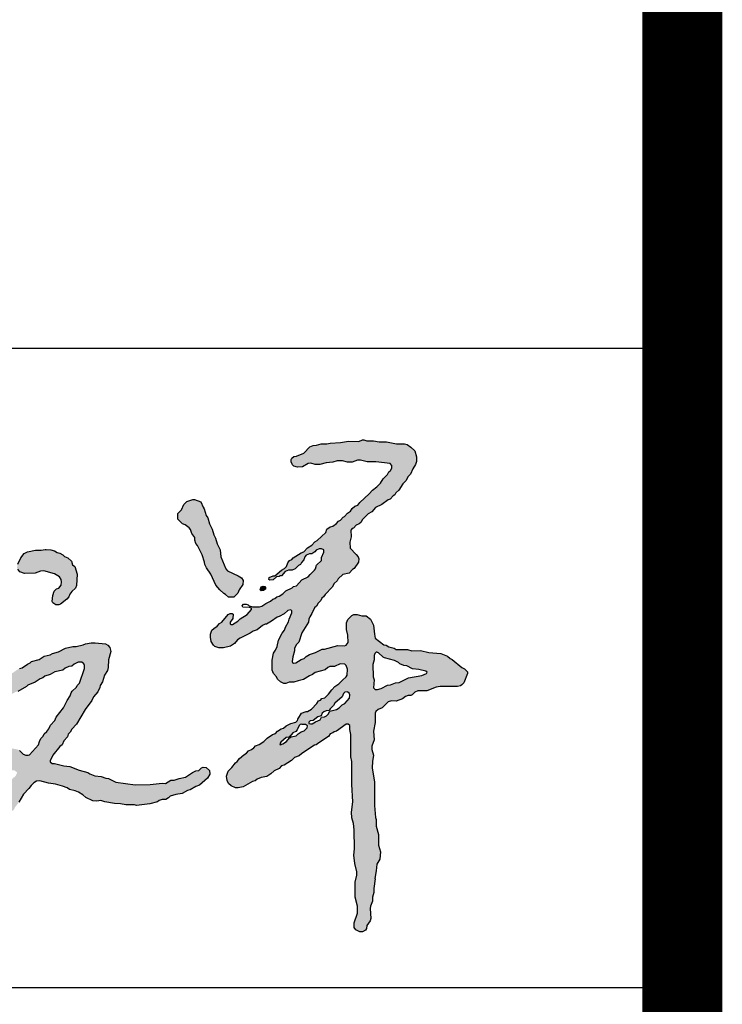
# Model space of a CAD drawing. Extents: x 427948 to 764348, y 274849 to 601549.
# Tile 102 of 212: x 678419 to 679298, y 406628 to 407860. Entities that reach past the tile are written whole.
import ezdxf

# ---------------------------------------------------------------- set-up
doc = ezdxf.new("R2010")
doc.units = 0
doc.header["$LTSCALE"] = 1000
doc.header["$MEASUREMENT"] = 0
doc.layers.get('0').update_dxf_attribs({"linetype": 'CONTINUOUS'})
doc.layers.add('PUB_TITLE', color=4, linetype='CONTINUOUS')

# ---------------------------------------------------------------- blocks, each defined once
blk = doc.blocks.new('谭文军')
at = {"linetype": 'Continuous'}
h = blk.add_hatch(color=256, dxfattribs=at)
h.paths.add_polyline_path([(2707.3, 2346), (2707.3, 2339), (2699.3, 2322), (2699.3, 2313), (2684.3, 2298), (2680.9, 2285.4), (2664.3, 2270), (2658.3, 2262), (2639.3, 2253), (2622.3, 2235), (2613.3, 2232), (2609.3, 2228), (2589.3, 2219), (2580.3, 2210), (2569.3, 2203), (2561.3, 2200), (2555.3, 2195), (2549.3, 2193), (2542.3, 2187), (2527.3, 2180), (2512.3, 2170), (2483.3, 2170), (2483.3, 2161), (2470.3, 2146), (2448.3, 2132), (2441.3, 2125), (2421.2, 2113.1), (2415.2, 2119.1), (2425.3, 2133), (2426.3, 2147), (2423.3, 2149), (2417.3, 2149), (2411.3, 2146), (2391.3, 2122), (2384.3, 2118), (2377.3, 2110), (2366.3, 2103), (2360.3, 2097), (2356.3, 2085), (2356.3, 2076), (2358.3, 2062), (2365.3, 2051), (2370.3, 2047), (2382.3, 2043), (2396.3, 2043), (2418.3, 2048), (2430.3, 2056), (2443.8, 2070.8), (2479.3, 2088), (2488.3, 2094), (2500.3, 2098), (2517.3, 2112), (2525.3, 2116), (2529.3, 2116), (2545.3, 2125), (2562.3, 2138), (2569.3, 2140), (2584.3, 2148), (2595.3, 2158), (2608.3, 2160.6), (2608.3, 2151), (2599.3, 2131), (2597.3, 2123), (2588.3, 2107), (2585.3, 2097), (2578.3, 2088), (2566.3, 2066), (2562.3, 2047), (2557.3, 2035), (2551.3, 2026), (2547.3, 2004), (2547.3, 1974), (2551.3, 1963), (2560.3, 1953), (2563.3, 1946), (2573.3, 1937), (2583.3, 1932), (2589.3, 1932), (2599.3, 1936), (2614.3, 1936), (2627.3, 1941), (2644.3, 1945), (2662.3, 1956), (2672.3, 1960), (2680.3, 1966), (2711.3, 1975), (2722.8, 1985), (2740.3, 1985), (2757.3, 1993), (2774.9, 1991.8), (2780.3, 1977), (2779.2, 1955.4), (2764.3, 1943), (2753.3, 1931), (2741.3, 1923), (2731.3, 1913), (2721.3, 1899), (2710.3, 1888), (2701.3, 1886), (2696.3, 1881), (2690.3, 1879), (2685.3, 1870), (2669.3, 1853), (2656.3, 1846), (2652.3, 1846), (2638.3, 1840), (2626.3, 1822), (2624.4, 1814.1), (2605.3, 1809), (2590.3, 1801), (2582.3, 1794), (2575.3, 1792), (2563.3, 1785), (2557.3, 1778), (2548.3, 1774), (2531.3, 1763), (2521.3, 1753), (2507.3, 1744), (2495.3, 1739), (2487.8, 1730), (2474.3, 1724), (2468.3, 1717), (2459.3, 1712), (2446.3, 1700), (2439.3, 1691), (2433.3, 1687), (2422.3, 1672), (2411.3, 1661), (2406.3, 1646), (2408.3, 1632), (2412.3, 1623), (2420.3, 1616), (2434.3, 1609), (2442.3, 1609), (2457.3, 1613), (2486.3, 1629), (2494.3, 1631), (2500.3, 1636), (2513.3, 1641), (2530.3, 1645), (2543.3, 1653), (2553.3, 1662), (2569.3, 1669), (2576.3, 1677), (2584.3, 1680), (2607.3, 1694), (2616.3, 1703), (2630.3, 1708), (2639.3, 1716), (2678.3, 1741), (2683.3, 1742), (2691.3, 1749), (2721.3, 1768), (2726.3, 1777), (2735.3, 1780), (2739.3, 1783), (2746.3, 1785), (2779.5, 1808.2), (2787.3, 1802), (2787.3, 1790), (2790.3, 1774), (2790.3, 1705), (2793.3, 1691), (2793.3, 1620), (2796.3, 1566), (2792.3, 1534), (2793.3, 1517), (2798.3, 1499), (2801.3, 1479), (2802.3, 1421), (2800.3, 1401), (2803.3, 1375), (2810.5, 1344), (2804.3, 1317), (2804.3, 1271), (2811.3, 1243), (2811.3, 1222), (2801.3, 1192), (2801.3, 1177), (2806.3, 1170), (2818.3, 1164), (2826.3, 1164), (2836.3, 1169), (2839.3, 1174), (2840.3, 1183), (2850.3, 1198), (2852.3, 1205), (2850.1, 1239.7), (2857.3, 1259), (2857.3, 1271), (2861.3, 1286), (2861.3, 1298), (2865.3, 1328), (2864.3, 1329), (2869.3, 1353), (2871.3, 1373), (2880.3, 1389), (2882.3, 1411), (2876.3, 1432), (2876.3, 1465), (2869.3, 1491), (2869.3, 1511), (2867.3, 1518), (2863.3, 1555), (2863.3, 1627), (2856.3, 1671), (2857.3, 1691), (2860.3, 1710), (2853.8, 1733.6), (2862.3, 1758), (2860.3, 1785), (2865.3, 1812), (2865.3, 1843.4), (2875.3, 1852), (2887.3, 1857), (2906.3, 1876), (2916.3, 1879), (2930.3, 1878), (2950.3, 1885), (2963.2, 1895), (2976.3, 1895), (2980.3, 1897), (2988.3, 1905), (2997.3, 1910), (3025.3, 1910), (3054.3, 1921), (3067.3, 1923), (3120.3, 1923), (3129.3, 1925), (3134.3, 1928), (3140.3, 1934), (3151.3, 1963), (3151.3, 1968), (3142.3, 1978), (3134.3, 1982), (3104.3, 2007), (3097.3, 2010), (3089.3, 2017), (3069.3, 2025), (3031.3, 2028), (3006.3, 2034), (2979.3, 2033), (2965.3, 2038), (2930.3, 2038), (2924.3, 2042), (2908.3, 2046), (2899.3, 2051), (2892.3, 2052), (2866.3, 2073), (2863.3, 2085), (2860.3, 2113), (2851.3, 2131), (2838.3, 2142), (2824.3, 2142), (2810.3, 2146), (2800.3, 2146), (2793.3, 2143), (2781.3, 2130), (2777.3, 2120), (2777.3, 2099), (2781.3, 2082), (2782.3, 2059), (2774.7, 2048.8), (2750.3, 2050), (2709.3, 2039), (2702.3, 2039), (2681.3, 2028), (2662.3, 2022), (2652.3, 2016), (2646.3, 2010), (2637.3, 2007), (2616, 1993.2), (2609.1, 1997.9), (2611.3, 2015), (2616.3, 2033), (2616.3, 2042), (2622.3, 2053), (2629.3, 2060), (2639.3, 2089), (2659.3, 2122), (2660.8, 2135.4), (2670.3, 2149), (2678.3, 2166), (2684.3, 2172), (2689.3, 2181), (2697.3, 2189), (2701.3, 2196), (2706.3, 2200), (2711.3, 2208), (2733.3, 2230), (2739.3, 2242), (2748.3, 2250), (2751.3, 2256), (2765.3, 2270), (2785.3, 2274), (2795.3, 2285), (2801.3, 2288), (2814.3, 2308), (2815.3, 2318), (2813.3, 2324), (2807.3, 2332), (2788.3, 2351), (2787.3, 2370), (2791.3, 2386), (2790.1, 2411), (2798.3, 2413), (2807.3, 2422), (2816.3, 2426), (2821.3, 2431), (2826.3, 2440), (2844.3, 2457), (2855.3, 2464), (2867.3, 2477), (2886.3, 2486), (2906.3, 2501), (2912.3, 2503), (2921.3, 2513), (2926.3, 2516), (2929.3, 2522), (2939.3, 2531), (2951.3, 2550), (2961.3, 2561), (2967.3, 2572), (2975.3, 2580), (2982.3, 2597), (2990.3, 2610), (2993.3, 2619), (2993.3, 2634), (2988.3, 2652), (2976.3, 2664), (2964.3, 2672), (2956.3, 2674), (2931.3, 2674), (2901.3, 2680), (2878.3, 2680), (2860.3, 2683), (2840.3, 2683), (2830.3, 2686), (2826.3, 2686), (2815.3, 2681), (2783.3, 2682), (2758.3, 2678), (2726.3, 2676), (2716.3, 2674), (2698.3, 2674), (2684.3, 2670), (2674.3, 2669), (2663.3, 2665), (2645.3, 2645), (2622.3, 2636), (2614.3, 2635), (2608.3, 2630), (2606.3, 2626), (2606.3, 2618), (2610.3, 2609), (2614.3, 2605), (2625.3, 2602), (2641.3, 2603), (2662.5, 2615.5), (2680.3, 2610), (2694.3, 2610), (2714.3, 2615), (2735.3, 2617), (2748.3, 2621), (2764.3, 2621), (2780.3, 2617), (2794.3, 2617), (2815, 2624.3), (2841.3, 2618), (2868.3, 2618), (2917.3, 2612.4), (2917.3, 2594.2), (2908.3, 2587), (2904.3, 2579), (2890.3, 2566), (2882.3, 2552), (2871.3, 2541), (2857.3, 2531), (2847.3, 2519), (2818.3, 2492), (2812.3, 2484), (2803.3, 2481), (2794.3, 2474), (2789.3, 2466), (2780.3, 2459), (2771.3, 2449), (2767.3, 2447), (2758.3, 2438), (2752.3, 2435), (2746.3, 2427), (2735.3, 2419), (2726.3, 2417), (2716.3, 2410), (2713.3, 2400), (2686.3, 2375), (2679.3, 2371), (2670.3, 2360), (2656.3, 2352), (2645.3, 2340), (2637.3, 2337), (2612.3, 2321), (2608.3, 2316), (2601.3, 2313), (2595.3, 2306), (2590.2, 2290.7), (2576.3, 2283), (2555.3, 2266), (2550.3, 2266), (2538.3, 2260), (2537.3, 2254), (2540.3, 2252), (2550.3, 2253), (2560.3, 2262), (2569.3, 2263), (2571.3, 2265), (2576.3, 2266), (2587.3, 2279), (2597.3, 2283), (2609.3, 2283), (2618.3, 2287), (2628.3, 2297), (2635.3, 2301), (2638.3, 2307), (2645.3, 2315), (2649.5, 2327.6), (2662.3, 2334), (2670.3, 2334), (2679.3, 2340), (2686.5, 2349), (2699.3, 2349)])
h.paths.add_polyline_path([(2890.3, 2014), (2894.3, 2012), (2925.3, 2003), (2938.3, 1997), (2942.3, 1993), (2954.3, 1988), (2963.3, 1987), (2981.3, 1978), (3001.3, 1976), (3027.1, 1968.6), (3024.3, 1963), (3010.3, 1957), (2969.3, 1950), (2940.3, 1935), (2928.3, 1934), (2913.3, 1928), (2904.3, 1927), (2884.3, 1917), (2873.3, 1914), (2859.9, 1914), (2862.3, 1944), (2859.3, 1953), (2858.3, 1991), (2862.3, 2006), (2862.3, 2023.4), (2871, 2030.3), (2873.3, 2028), (2876.3, 2027)], flags=16)
h.paths.add_polyline_path([(2786.3, 1887), (2772.3, 1870), (2763.3, 1866), (2750.3, 1852.9), (2725.3, 1847), (2718.7, 1833.7), (2709.3, 1829), (2700.3, 1828), (2695.3, 1820), (2681.3, 1814), (2669.2, 1805.5), (2657.5, 1810.1), (2664.3, 1817), (2674.3, 1818), (2688.3, 1829), (2698.3, 1832), (2704.2, 1843.6), (2714.3, 1848), (2723.3, 1849), (2726.3, 1854), (2737.3, 1864), (2741.3, 1871), (2763.3, 1891), (2770.2, 1904.7), (2783.6, 1906.4), (2787.3, 1897)], flags=16)
h.paths.add_polyline_path([(2650.3, 1805), (2659.3, 1799), (2646.3, 1786), (2637.3, 1783), (2627.3, 1777), (2621.3, 1770), (2606.3, 1767), (2601.3, 1764), (2591.3, 1753), (2580.3, 1746), (2568.7, 1741.6), (2574.3, 1751), (2590.3, 1765), (2599.3, 1766), (2600.3, 1768), (2602.3, 1768), (2611.3, 1780), (2620.3, 1784), (2624.3, 1789), (2631.5, 1804.4), (2639.3, 1806), (2640.3, 1805)], flags=16)
for points in [[(2377.3, 2365), (2372.3, 2382), (2366.3, 2392), (2361.3, 2410), (2353.3, 2426), (2348.3, 2445), (2343.3, 2452), (2337.3, 2473), (2333.3, 2478), (2326.3, 2494), (2307.3, 2502), (2302.3, 2502), (2283.3, 2496), (2274.3, 2486), (2266.3, 2470), (2255.3, 2458), (2255.3, 2441), (2270.3, 2426), (2278.3, 2423), (2293.4, 2411.7), (2298.3, 2397), (2308.3, 2384), (2308.3, 2376), (2311.3, 2366), (2316.3, 2359), (2330.3, 2331), (2338.3, 2308), (2339.3, 2301), (2344.3, 2290), (2357.3, 2271), (2373.3, 2237), (2385.3, 2222), (2397.3, 2211), (2403.3, 2208), (2412.3, 2199), (2428.3, 2199), (2441.3, 2212), (2445.3, 2222), (2456.3, 2239), (2457.3, 2251), (2452.3, 2259), (2442.3, 2266), (2406.3, 2282.4), (2388.3, 2324), (2386.3, 2346)], [(1874.1, 2272), (1889.1, 2262), (1896.5, 2250.3), (1895.1, 2237), (1887.1, 2227), (1880.1, 2225), (1873.1, 2218), (1869.1, 2205), (1867.1, 2186), (1869.1, 2182), (1878.1, 2176), (1887.1, 2176), (1892.1, 2178), (1912.1, 2193), (1918.1, 2200), (1921.1, 2209), (1927.1, 2217), (1939.1, 2227), (1942.1, 2236), (1944.1, 2271), (1937.1, 2294), (1930.1, 2300), (1926.1, 2311), (1915.1, 2321), (1905.1, 2325), (1900.1, 2330), (1890.1, 2336), (1882.1, 2338), (1874.1, 2343), (1863.1, 2346), (1848.1, 2347), (1845.1, 2347), (1833.1, 2345), (1815.1, 2345), (1790.1, 2340), (1780.1, 2335), (1770.1, 2321), (1760.1, 2302), (1758.1, 2291), (1760.1, 2286), (1767.1, 2278), (1781.1, 2273), (1814.1, 2274), (1831.1, 2280), (1841.1, 2281)], [(2526.3, 2229), (2524.3, 2232), (2519.3, 2234), (2513.3, 2231), (2510.3, 2222), (2513.3, 2219), (2520.3, 2220), (2526.3, 2224)]]:
    blk.add_hatch(color=256, dxfattribs=at).paths.add_polyline_path(points)
h = blk.add_hatch(color=256, dxfattribs=at)
h.paths.add_polyline_path([(1886.1, 2030), (1868.1, 2025), (1860.1, 2021), (1842.1, 2017), (1826.1, 2007), (1803.1, 2000), (1799.1, 1996), (1790.1, 1992), (1774.1, 1981), (1766.1, 1979), (1757.1, 1974), (1748.1, 1967), (1739.1, 1963), (1737.1, 1960), (1723.1, 1954), (1713.1, 1953), (1699.1, 1942), (1685.1, 1936), (1679.1, 1936), (1652.1, 1928), (1641.1, 1928), (1628.1, 1933), (1616.1, 1944), (1606.1, 1945), (1599.1, 1942), (1588.1, 1929), (1587.1, 1922), (1590.1, 1906), (1590.1, 1895), (1597.1, 1881), (1605.1, 1873), (1612.1, 1870), (1629.1, 1870), (1641.1, 1873), (1670.1, 1873), (1690.1, 1881), (1711.1, 1885), (1729.1, 1894), (1734.1, 1895), (1753.1, 1906), (1760.1, 1908), (1787.1, 1923), (1791.1, 1927), (1814.1, 1936), (1830.1, 1947), (1838.1, 1950), (1844.1, 1955), (1860.1, 1960), (1875.1, 1968), (1900.1, 1974), (1907.1, 1980), (1918.1, 1985), (1927.1, 1986), (1935.1, 1992), (1947.1, 1998), (1963.1, 1998), (1968.8, 1983.8), (1951.1, 1933), (1944.1, 1926), (1942.1, 1921), (1929.1, 1909), (1925.1, 1903), (1922.1, 1894), (1913.1, 1880), (1902.1, 1857), (1879.1, 1828), (1875.1, 1818), (1861.1, 1803), (1854.1, 1787.4), (1842.1, 1777), (1839.1, 1769), (1832.1, 1762), (1827.1, 1753), (1824.1, 1743), (1795.4, 1710), (1781.1, 1710), (1766.1, 1725), (1760.1, 1728), (1739.1, 1732), (1728.1, 1737), (1691.1, 1742), (1678.1, 1747), (1670.1, 1752), (1665.1, 1752), (1643.1, 1764), (1632.1, 1764), (1616.1, 1758), (1602.1, 1746), (1595.1, 1730), (1588.1, 1722), (1583.1, 1712), (1581.1, 1704), (1582.1, 1692), (1576.1, 1678), (1576.1, 1671), (1581.2, 1653.4), (1575.1, 1639), (1574.1, 1632), (1577.1, 1613), (1576.1, 1599), (1579.1, 1576), (1585.1, 1559), (1585.1, 1553), (1587.1, 1549), (1587.1, 1541), (1592.1, 1518), (1599.1, 1501), (1615.1, 1484), (1626.1, 1475), (1633.1, 1473), (1640.1, 1465), (1655.1, 1459), (1667.1, 1459), (1682.1, 1465), (1690.1, 1475), (1698.1, 1479), (1708.1, 1490), (1710.1, 1496), (1726.1, 1519), (1736.1, 1529), (1737.1, 1532), (1749.1, 1543), (1751.1, 1548), (1764.1, 1565), (1778.1, 1590), (1795.1, 1607), (1802.1, 1617), (1810.1, 1625), (1818.1, 1630), (1829.1, 1631), (1855.1, 1624), (1877.1, 1621), (1899.1, 1615), (1913.1, 1609), (1920.1, 1604), (1943, 1598.9), (1962.1, 1588), (1971.1, 1579), (1992.1, 1569), (2005.1, 1568), (2017.1, 1570), (2030.1, 1566), (2059.1, 1561), (2078.1, 1560), (2094.1, 1557), (2121.1, 1557), (2128.1, 1555), (2169.1, 1560), (2192.1, 1566), (2202.6, 1573), (2218.1, 1573), (2226.1, 1578), (2232.1, 1584), (2249.1, 1589), (2269.1, 1592), (2285.1, 1601), (2294.1, 1603), (2311.1, 1614), (2322.1, 1618), (2347.1, 1639), (2354.1, 1652), (2353.1, 1663), (2343.1, 1672), (2334.1, 1673), (2329.1, 1671), (2320.1, 1663), (2311.1, 1662), (2301.1, 1657), (2279.1, 1642), (2259.1, 1638), (2244.1, 1633), (2234.1, 1633), (2217.1, 1623), (2207.1, 1624), (2170.1, 1620), (2123.1, 1619), (2064.1, 1627), (2041.1, 1638), (2033.1, 1639), (2018.1, 1645), (1999.1, 1647), (1983.1, 1653), (1977.1, 1657), (1950.1, 1664), (1921.1, 1675), (1903.1, 1677), (1874.1, 1685), (1867.1, 1685), (1858.3, 1691.3), (1866.1, 1703), (1869.1, 1711), (1890.1, 1737), (1898.1, 1743), (1903.1, 1755), (1914.1, 1767), (1916.1, 1776), (1922.1, 1782), (1927.1, 1791), (1942.1, 1806), (1969.1, 1852), (1989.1, 1880), (1994.1, 1891), (2008.1, 1906), (2014.1, 1920), (2015.1, 1926), (2022.1, 1937), (2029.1, 1958), (2038.1, 1973), (2040.1, 1982), (2041.1, 2006), (2048.1, 2031), (2045.1, 2044), (2039.1, 2051), (2032.1, 2055), (2000.1, 2058), (1987.1, 2058), (1970.1, 2055), (1963.1, 2052), (1941.1, 2047), (1931.1, 2047), (1908.1, 2042)])
h.paths.add_polyline_path([(1749.1, 1664), (1758.5, 1657.3), (1754.3, 1646.9), (1743.1, 1637), (1732.1, 1617), (1716.1, 1601), (1712.1, 1593), (1703.1, 1587), (1698.1, 1570), (1688.1, 1562), (1685.1, 1554), (1668.1, 1533), (1666.1, 1528), (1654.9, 1518.1), (1630.1, 1544), (1621.1, 1558.1), (1621.1, 1575), (1613.1, 1592), (1613.1, 1600), (1607, 1614.7), (1611.1, 1627), (1611.1, 1637), (1609.1, 1642), (1598.1, 1655), (1600.1, 1662), (1599.1, 1677), (1605.1, 1690), (1606.1, 1700), (1614.1, 1711.1), (1619.1, 1706), (1629.1, 1698), (1636.1, 1695), (1656.1, 1692), (1675.1, 1683), (1699.1, 1676), (1712.1, 1675), (1725.1, 1668), (1737.1, 1664)], flags=16)
for points in [[(2826.3, 2686), (2830.3, 2686), (2840.3, 2683), (2860.3, 2683), (2878.3, 2680), (2901.3, 2680), (2931.3, 2674), (2956.3, 2674), (2964.3, 2672), (2976.3, 2664), (2988.3, 2652), (2993.3, 2634), (2993.3, 2619), (2990.3, 2610), (2982.3, 2597), (2975.3, 2580), (2967.3, 2572), (2961.3, 2561), (2951.3, 2550), (2939.3, 2531), (2929.3, 2522), (2926.3, 2516), (2921.3, 2513), (2912.3, 2503), (2906.3, 2501), (2886.3, 2486), (2867.3, 2477), (2855.3, 2464), (2844.3, 2457), (2826.3, 2440), (2821.3, 2431), (2816.3, 2426), (2807.3, 2422), (2798.3, 2413), (2794.3, 2412), (2790.3, 2407), (2791.3, 2386), (2787.3, 2370), (2788.3, 2351), (2807.3, 2332), (2813.3, 2324), (2815.3, 2318), (2814.3, 2308), (2801.3, 2288), (2795.3, 2285), (2785.3, 2274), (2765.3, 2270), (2751.3, 2256), (2748.3, 2250), (2739.3, 2242), (2733.3, 2230), (2711.3, 2208), (2706.3, 2200), (2701.3, 2196), (2697.3, 2189), (2689.3, 2181), (2684.3, 2172), (2678.3, 2166), (2670.3, 2149), (2663.3, 2139), (2660.3, 2131), (2659.3, 2122), (2639.3, 2089), (2629.3, 2060), (2622.3, 2053), (2616.3, 2042), (2616.3, 2033), (2611.3, 2015), (2609.3, 2000), (2610.3, 1997), (2613.3, 1995), (2620.3, 1996), (2637.3, 2007), (2646.3, 2010), (2652.3, 2016), (2662.3, 2022), (2681.3, 2028), (2702.3, 2039), (2709.3, 2039), (2750.3, 2050), (2771.3, 2049), (2776.3, 2051), (2782.3, 2059), (2781.3, 2082), (2777.3, 2099), (2777.3, 2120), (2781.3, 2130), (2793.3, 2143), (2800.3, 2146), (2810.3, 2146), (2824.3, 2142), (2838.3, 2142), (2851.3, 2131), (2860.3, 2113), (2863.3, 2085), (2866.3, 2073), (2892.3, 2052), (2899.3, 2051), (2908.3, 2046), (2924.3, 2042), (2930.3, 2038), (2965.3, 2038), (2979.3, 2033), (3006.3, 2034), (3031.3, 2028), (3069.3, 2025), (3089.3, 2017), (3097.3, 2010), (3104.3, 2007), (3134.3, 1982), (3142.3, 1978), (3151.3, 1968), (3151.3, 1963), (3140.3, 1934), (3134.3, 1928), (3129.3, 1925), (3120.3, 1923), (3067.3, 1923), (3054.3, 1921), (3025.3, 1910), (2997.3, 1910), (2988.3, 1905), (2980.3, 1897), (2976.3, 1895), (2968.3, 1895), (2959.3, 1892), (2950.3, 1885), (2930.3, 1878), (2916.3, 1879), (2906.3, 1876), (2887.3, 1857), (2875.3, 1852), (2868.3, 1846), (2865.3, 1841), (2865.3, 1812), (2860.3, 1785), (2862.3, 1758), (2855.3, 1738), (2855.3, 1728), (2860.3, 1710), (2857.3, 1691), (2856.3, 1671), (2863.3, 1627), (2863.3, 1555), (2867.3, 1518), (2869.3, 1511), (2869.3, 1491), (2876.3, 1465), (2876.3, 1432), (2882.3, 1411), (2880.3, 1389), (2871.3, 1373), (2869.3, 1353), (2864.3, 1329), (2865.3, 1328), (2861.3, 1298), (2861.3, 1286), (2857.3, 1271), (2857.3, 1259), (2851.3, 1243), (2850.3, 1236), (2852.3, 1205), (2850.3, 1198), (2840.3, 1183), (2839.3, 1174), (2836.3, 1169), (2826.3, 1164), (2818.3, 1164), (2806.3, 1170), (2801.3, 1177), (2801.3, 1192), (2811.3, 1222), (2811.3, 1243), (2804.3, 1271), (2804.3, 1317), (2809.3, 1339), (2809.3, 1349), (2803.3, 1375), (2800.3, 1401), (2802.3, 1421), (2801.3, 1479), (2798.3, 1499), (2793.3, 1517), (2792.3, 1534), (2796.3, 1566), (2793.3, 1620), (2793.3, 1691), (2790.3, 1705), (2790.3, 1774), (2787.3, 1790), (2787.3, 1802), (2782.3, 1806), (2776.3, 1806), (2746.3, 1785), (2739.3, 1783), (2735.3, 1780), (2726.3, 1777), (2721.3, 1768), (2691.3, 1749), (2683.3, 1742), (2678.3, 1741), (2639.3, 1716), (2630.3, 1708), (2616.3, 1703), (2607.3, 1694), (2584.3, 1680), (2576.3, 1677), (2569.3, 1669), (2553.3, 1662), (2543.3, 1653), (2530.3, 1645), (2513.3, 1641), (2500.3, 1636), (2494.3, 1631), (2486.3, 1629), (2457.3, 1613), (2442.3, 1609), (2434.3, 1609), (2420.3, 1616), (2412.3, 1623), (2408.3, 1632), (2406.3, 1646), (2411.3, 1661), (2422.3, 1672), (2433.3, 1687), (2439.3, 1691), (2446.3, 1700), (2459.3, 1712), (2468.3, 1717), (2474.3, 1724), (2483.3, 1728), (2490.3, 1733), (2495.3, 1739), (2507.3, 1744), (2521.3, 1753), (2531.3, 1763), (2548.3, 1774), (2557.3, 1778), (2563.3, 1785), (2575.3, 1792), (2582.3, 1794), (2590.3, 1801), (2605.3, 1809), (2620.3, 1813), (2625.3, 1818), (2626.3, 1822), (2638.3, 1840), (2652.3, 1846), (2656.3, 1846), (2669.3, 1853), (2685.3, 1870), (2690.3, 1879), (2696.3, 1881), (2701.3, 1886), (2710.3, 1888), (2721.3, 1899), (2731.3, 1913), (2741.3, 1923), (2753.3, 1931), (2764.3, 1943), (2776.3, 1953), (2779.3, 1958), (2780.3, 1977), (2776.3, 1988), (2772.3, 1992), (2757.3, 1993), (2740.3, 1985), (2725.3, 1985), (2719.3, 1982), (2711.3, 1975), (2680.3, 1966), (2672.3, 1960), (2662.3, 1956), (2644.3, 1945), (2627.3, 1941), (2614.3, 1936), (2599.3, 1936), (2589.3, 1932), (2583.3, 1932), (2573.3, 1937), (2563.3, 1946), (2560.3, 1953), (2551.3, 1963), (2547.3, 1974), (2547.3, 2004), (2551.3, 2026), (2557.3, 2035), (2562.3, 2047), (2566.3, 2066), (2578.3, 2088), (2585.3, 2097), (2588.3, 2107), (2597.3, 2123), (2599.3, 2131), (2608.3, 2151), (2608.3, 2157), (2605.3, 2160), (2595.3, 2158), (2584.3, 2148), (2569.3, 2140), (2562.3, 2138), (2545.3, 2125), (2529.3, 2116), (2525.3, 2116), (2517.3, 2112), (2500.3, 2098), (2488.3, 2094), (2479.3, 2088), (2448.3, 2073), (2440.3, 2067), (2430.3, 2056), (2418.3, 2048), (2396.3, 2043), (2382.3, 2043), (2370.3, 2047), (2365.3, 2051), (2358.3, 2062), (2356.3, 2076), (2356.3, 2085), (2360.3, 2097), (2366.3, 2103), (2377.3, 2110), (2384.3, 2118), (2391.3, 2122), (2411.3, 2146), (2417.3, 2149), (2423.3, 2149), (2426.3, 2147), (2425.3, 2133), (2417.3, 2122), (2417.3, 2117), (2419.3, 2115), (2424.3, 2115), (2441.3, 2125), (2448.3, 2132), (2470.3, 2146), (2483.3, 2161), (2483.3, 2165), (2477.3, 2168), (2456.3, 2169), (2454.3, 2173), (2458.3, 2178), (2467.3, 2178), (2473.3, 2176), (2476.3, 2173), (2486.3, 2170), (2508.3, 2170), (2515.3, 2172), (2527.3, 2180), (2542.3, 2187), (2549.3, 2193), (2555.3, 2195), (2561.3, 2200), (2569.3, 2203), (2580.3, 2210), (2589.3, 2219), (2609.3, 2228), (2613.3, 2232), (2622.3, 2235), (2639.3, 2253), (2658.3, 2262), (2664.3, 2270), (2678.3, 2283), (2681.3, 2287), (2684.3, 2298), (2699.3, 2313), (2699.3, 2322), (2707.3, 2339), (2707.3, 2346), (2699.3, 2349), (2692.3, 2349), (2683.3, 2345), (2679.3, 2340), (2670.3, 2334), (2662.3, 2334), (2652.3, 2329), (2648.3, 2324), (2645.3, 2315), (2638.3, 2307), (2635.3, 2301), (2628.3, 2297), (2618.3, 2287), (2609.3, 2283), (2597.3, 2283), (2587.3, 2279), (2576.3, 2266), (2571.3, 2265), (2569.3, 2263), (2560.3, 2262), (2550.3, 2253), (2540.3, 2252), (2537.3, 2254), (2538.3, 2260), (2550.3, 2266), (2555.3, 2266), (2576.3, 2283), (2585.3, 2288), (2591.3, 2294), (2595.3, 2306), (2601.3, 2313), (2608.3, 2316), (2612.3, 2321), (2637.3, 2337), (2645.3, 2340), (2656.3, 2352), (2670.3, 2360), (2679.3, 2371), (2686.3, 2375), (2713.3, 2400), (2716.3, 2410), (2726.3, 2417), (2735.3, 2419), (2746.3, 2427), (2752.3, 2435), (2758.3, 2438), (2767.3, 2447), (2771.3, 2449), (2780.3, 2459), (2789.3, 2466), (2794.3, 2474), (2803.3, 2481), (2812.3, 2484), (2818.3, 2492), (2847.3, 2519), (2857.3, 2531), (2871.3, 2541), (2882.3, 2552), (2890.3, 2566), (2904.3, 2579), (2908.3, 2587), (2913.3, 2591), (2917.3, 2599), (2917.3, 2607), (2912.3, 2613), (2868.3, 2618), (2841.3, 2618), (2820.3, 2623), (2811.3, 2623), (2794.3, 2617), (2780.3, 2617), (2764.3, 2621), (2748.3, 2621), (2735.3, 2617), (2714.3, 2615), (2694.3, 2610), (2680.3, 2610), (2667.3, 2614), (2658.3, 2613), (2641.3, 2603), (2625.3, 2602), (2614.3, 2605), (2610.3, 2609), (2606.3, 2618), (2606.3, 2626), (2608.3, 2630), (2614.3, 2635), (2622.3, 2636), (2645.3, 2645), (2663.3, 2665), (2674.3, 2669), (2684.3, 2670), (2698.3, 2674), (2716.3, 2674), (2726.3, 2676), (2758.3, 2678), (2783.3, 2682), (2815.3, 2681), (2826.3, 2686)], [(2302.3, 2502), (2307.3, 2502), (2326.3, 2494), (2333.3, 2478), (2337.3, 2473), (2343.3, 2452), (2348.3, 2445), (2353.3, 2426), (2361.3, 2410), (2366.3, 2392), (2372.3, 2382), (2377.3, 2365), (2386.3, 2346), (2388.3, 2324), (2404.3, 2287), (2409.3, 2281), (2442.3, 2266), (2452.3, 2259), (2457.3, 2251), (2456.3, 2239), (2445.3, 2222), (2441.3, 2212), (2428.3, 2199), (2412.3, 2199), (2403.3, 2208), (2397.3, 2211), (2385.3, 2222), (2373.3, 2237), (2357.3, 2271), (2344.3, 2290), (2339.3, 2301), (2338.3, 2308), (2330.3, 2331), (2316.3, 2359), (2311.3, 2366), (2308.3, 2376), (2308.3, 2384), (2298.3, 2397), (2294.3, 2409), (2290.3, 2414), (2278.3, 2423), (2270.3, 2426), (2255.3, 2441), (2255.3, 2458), (2266.3, 2470), (2274.3, 2486), (2283.3, 2496), (2302.3, 2502)], [(1845.1, 2347), (1848.1, 2347), (1863.1, 2346), (1874.1, 2343), (1882.1, 2338), (1890.1, 2336), (1900.1, 2330), (1905.1, 2325), (1915.1, 2321), (1926.1, 2311), (1930.1, 2300), (1937.1, 2294), (1944.1, 2271), (1942.1, 2236), (1939.1, 2227), (1927.1, 2217), (1921.1, 2209), (1918.1, 2200), (1912.1, 2193), (1892.1, 2178), (1887.1, 2176), (1878.1, 2176), (1869.1, 2182), (1867.1, 2186), (1869.1, 2205), (1873.1, 2218), (1880.1, 2225), (1887.1, 2227), (1895.1, 2237), (1896.1, 2247), (1894.1, 2254), (1889.1, 2262), (1874.1, 2272), (1841.1, 2281), (1831.1, 2280), (1814.1, 2274), (1781.1, 2273), (1767.1, 2278), (1760.1, 2286)], [(1760.1, 2302), (1770.1, 2321), (1780.1, 2335), (1790.1, 2340), (1815.1, 2345), (1833.1, 2345), (1845.1, 2347)], [(2519.3, 2234), (2524.3, 2232), (2526.3, 2229), (2526.3, 2224), (2520.3, 2220), (2513.3, 2219), (2510.3, 2222), (2513.3, 2231), (2519.3, 2234)], [(1987.1, 2058), (2000.1, 2058), (2032.1, 2055), (2039.1, 2051), (2045.1, 2044), (2048.1, 2031), (2041.1, 2006), (2040.1, 1982), (2038.1, 1973), (2029.1, 1958), (2022.1, 1937), (2015.1, 1926), (2014.1, 1920), (2008.1, 1906), (1994.1, 1891), (1989.1, 1880), (1969.1, 1852), (1942.1, 1806), (1927.1, 1791), (1922.1, 1782), (1916.1, 1776), (1914.1, 1767), (1903.1, 1755), (1898.1, 1743), (1890.1, 1737), (1869.1, 1711), (1866.1, 1703), (1860.1, 1694), (1860.1, 1690), (1867.1, 1685), (1874.1, 1685), (1903.1, 1677), (1921.1, 1675), (1950.1, 1664), (1977.1, 1657), (1983.1, 1653), (1999.1, 1647), (2018.1, 1645), (2033.1, 1639), (2041.1, 1638), (2064.1, 1627), (2123.1, 1619), (2170.1, 1620), (2207.1, 1624), (2217.1, 1623), (2234.1, 1633), (2244.1, 1633), (2259.1, 1638), (2279.1, 1642), (2301.1, 1657), (2311.1, 1662), (2320.1, 1663), (2329.1, 1671), (2334.1, 1673), (2343.1, 1672), (2353.1, 1663), (2354.1, 1652), (2347.1, 1639), (2322.1, 1618), (2311.1, 1614), (2294.1, 1603), (2285.1, 1601), (2269.1, 1592), (2249.1, 1589), (2232.1, 1584), (2226.1, 1578), (2218.1, 1573), (2207.1, 1573), (2198.1, 1570), (2192.1, 1566), (2169.1, 1560), (2128.1, 1555), (2121.1, 1557), (2094.1, 1557), (2078.1, 1560), (2059.1, 1561), (2030.1, 1566), (2017.1, 1570), (2005.1, 1568), (1992.1, 1569), (1971.1, 1579), (1962.1, 1588), (1948.1, 1596), (1938.1, 1600), (1920.1, 1604), (1913.1, 1609), (1899.1, 1615), (1877.1, 1621), (1855.1, 1624), (1829.1, 1631), (1818.1, 1630), (1810.1, 1625), (1802.1, 1617), (1795.1, 1607), (1778.1, 1590), (1764.1, 1565)], [(1766.1, 1725), (1777.1, 1714), (1785.1, 1710), (1792.1, 1710), (1797.1, 1712), (1824.1, 1743), (1827.1, 1753), (1832.1, 1762), (1839.1, 1769), (1842.1, 1777), (1850.1, 1784), (1856.1, 1792), (1861.1, 1803), (1875.1, 1818), (1879.1, 1828), (1902.1, 1857), (1913.1, 1880), (1922.1, 1894), (1925.1, 1903), (1929.1, 1909), (1942.1, 1921), (1944.1, 1926), (1951.1, 1933), (1967.1, 1979), (1967.1, 1988), (1965.1, 1993), (1958.1, 1998), (1947.1, 1998), (1935.1, 1992), (1927.1, 1986), (1918.1, 1985), (1907.1, 1980), (1900.1, 1974), (1875.1, 1968), (1860.1, 1960), (1844.1, 1955), (1838.1, 1950), (1830.1, 1947), (1814.1, 1936), (1791.1, 1927), (1787.1, 1923), (1760.1, 1908)], [(1766.1, 1979), (1774.1, 1981), (1790.1, 1992), (1799.1, 1996), (1803.1, 2000), (1826.1, 2007), (1842.1, 2017), (1860.1, 2021), (1868.1, 2025), (1886.1, 2030), (1908.1, 2042), (1931.1, 2047), (1941.1, 2047), (1963.1, 2052), (1970.1, 2055), (1987.1, 2058)], [(2873.3, 2028), (2872.3, 2029), (2869.3, 2029), (2864.3, 2025), (2862.3, 2019), (2862.3, 2006), (2858.3, 1991), (2859.3, 1953), (2862.3, 1944), (2860.3, 1919), (2865.3, 1914), (2873.3, 1914), (2884.3, 1917), (2904.3, 1927), (2913.3, 1928), (2928.3, 1934), (2940.3, 1935), (2969.3, 1950), (3010.3, 1957), (3024.3, 1963), (3026.3, 1967), (3022.3, 1970), (3001.3, 1976), (2981.3, 1978), (2963.3, 1987), (2954.3, 1988), (2942.3, 1993), (2938.3, 1997), (2925.3, 2003), (2894.3, 2012), (2890.3, 2014), (2876.3, 2027), (2873.3, 2028)], [(2781.3, 1905), (2780.3, 1906), (2772.3, 1905), (2768.3, 1901), (2763.3, 1891), (2741.3, 1871), (2737.3, 1864), (2726.3, 1854), (2723.3, 1849), (2714.3, 1848), (2707.3, 1845), (2702.3, 1840), (2698.3, 1832), (2688.3, 1829), (2674.3, 1818), (2664.3, 1817), (2660.3, 1813), (2660.3, 1809), (2665.3, 1807), (2671.3, 1807), (2681.3, 1814), (2695.3, 1820), (2700.3, 1828), (2709.3, 1829), (2715.3, 1832), (2720.3, 1837), (2725.3, 1847), (2746.3, 1852), (2754.3, 1857), (2763.3, 1866), (2772.3, 1870), (2786.3, 1887), (2787.3, 1897), (2785.3, 1902), (2781.3, 1905)], [(2640.3, 1805), (2639.3, 1806), (2634.3, 1805), (2630.3, 1802), (2624.3, 1789), (2620.3, 1784), (2611.3, 1780), (2602.3, 1768), (2600.3, 1768), (2599.3, 1766), (2590.3, 1765), (2574.3, 1751), (2571.3, 1746), (2572.3, 1743), (2580.3, 1746), (2591.3, 1753), (2601.3, 1764), (2606.3, 1767), (2621.3, 1770), (2627.3, 1777), (2637.3, 1783), (2646.3, 1786), (2655.3, 1795), (2656.3, 1801), (2650.3, 1805), (2640.3, 1805)]]:
    blk.add_lwpolyline(points, dxfattribs=at)
blk = doc.blocks.new('24')
at = {"color": 4}
blk.add_line((-1110888.9, 145318.9), (-1110888.9, 202718.9), dxfattribs=at)
at = {"layer": 'PUB_TITLE'}
for p, q in [((-1110888.9, 145318.9), (-1110888.9, 202718.9)), ((-1116488.9, 158118.9), (-1110888.9, 158118.9)), ((-1116488.9, 157318.9), (-1110888.9, 157318.9))]:
    blk.add_line(p, q, dxfattribs=at)
at = {"layer": 'PUB_TITLE', "linetype": 'Continuous', "const_width": 100}
blk.add_lwpolyline([(-1191488.9, 145318.9), (-1110888.9, 145318.9), (-1110888.9, 202718.9), (-1191488.9, 202718.9)], close=True, dxfattribs=at)
at = {"layer": 'PUB_TITLE', "linetype": 'Continuous', "const_width": 80}
blk.add_lwpolyline([(-1110888.9, 145318.9), (-1110888.9, 202718.9)], dxfattribs=at)
at = {"linetype": 'Continuous', "xscale": 0.4043519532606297, "yscale": 0.4043519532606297, "zscale": 0.4043519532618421}
blk.add_blockref('谭文军', (-1112431.8, 156918), dxfattribs=at)

msp = doc.modelspace()

# ---------------------------------------------------------------- block references
msp.add_blockref('24', (1790136.9, 249330.5))

doc.saveas('drawing.dxf')
